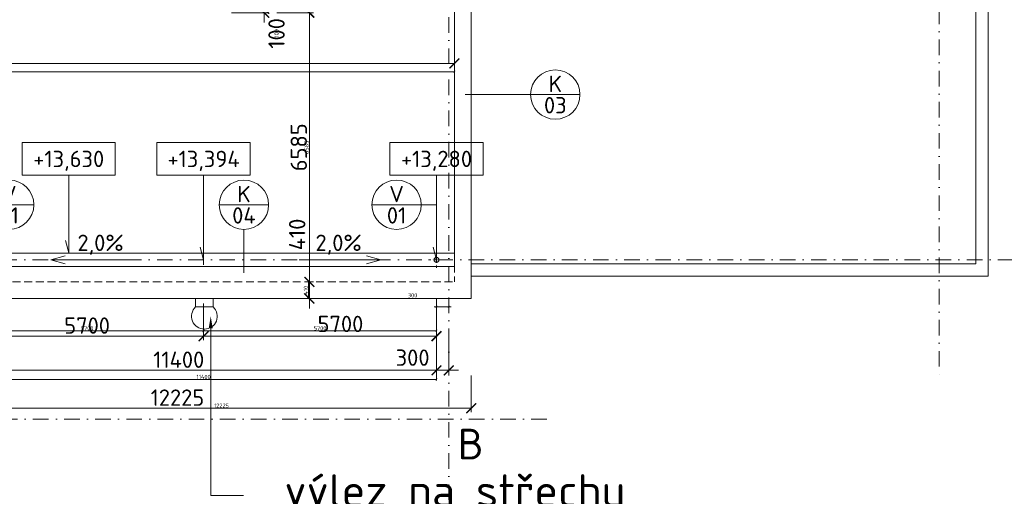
# Model space of a CAD drawing. Header units: millimetres. Extents: x -1695604 to 5289369, y -1488057 to 2187451.
# Tile 185 of 256: x 140050 to 164145, y 171512 to 183175. Entities that reach past the tile are written whole.
import ezdxf
from ezdxf import colors
from ezdxf.entities.mleader import LeaderData, LeaderLine
from ezdxf.enums import TextEntityAlignment as Align
from ezdxf.math import Vec2, Vec3

# ---------------------------------------------------------------- set-up
doc = ezdxf.new("R2010")
doc.units = ezdxf.units.MM
for name, pattern in [('CENTERX2', [101.6, 63.5, -12.7, 12.7, -12.7]), ('DASHDOT', [25.4, 12.7, -6.35, 0, -6.35]), ('LINETYPE_0', [0]), ('ČÁRKOVANÁ', [19.05, 12.7, -6.35])]:
    doc.linetypes.add(name, pattern=pattern)
doc.layers.get('Defpoints').update_dxf_attribs({"color": 8})
for name, color, linetype, lineweight in [('A99_N_kce-pohl', 1, 'Continuous', 9), ('A99_N_koty-200', 5, 'Continuous', 5), ('A99_N_koty-200 @ 200', 5, 'Continuous', 5), ('A99_N_koty-200 @ 50 (2)', 5, 'Continuous', 5), ('A99_N_koty-vysk', 160, 'Continuous', 5), ('A99_N_txt-popis-200', 240, 'Continuous', 5), ('A99_N_txt-popis-50 @ 200', 240, 'Continuous', 9), ('A99_N_znaceni 200', 5, 'Continuous', 5), ('A99_S_kce-pohl', 7, 'Continuous', 5), ('A99_S_kce-rez-sil', 7, 'Continuous', 15), ('A99_S_kce-rez-ten', 7, 'Continuous', 9), ('A99_S_osy', 1, 'CENTERX2', 5)]:
    doc.layers.add(name, color=color, linetype=linetype, lineweight=lineweight)
doc.styles.add('A99_kota', font='isocpeur.ttf', dxfattribs={"height": 2})
doc.styles.add('A99_popis', font='isocpeur.ttf')
doc.styles.add('ad_popis 100', font='isocpeur.ttf', dxfattribs={"height": 200})
doc.dimstyles.new('A99_kota_200 new', dxfattribs={"dimscale": 200, "dimtxt": 2, "dimasz": 1.2, "dimexe": 0.5, "dimexo": 1.5, "dimgap": 0.3, "dimtad": 1, "dimdec": 0, "dimzin": 3, "dimdsep": 46, "dimtxsty": 'A99_kota', "dimblk": 'ARCHTICK', "dimcen": 2.5, "dimazin": 2, "dimtfac": 0.75, "dimtdec": 0, "dimtmove": 2, "dimatfit": 0, "dimfxl": 0, "dimtolj": 1, "dimtzin": 0, "dimlwd": 5, "dimlwe": 5, "dimarcsym": 0})

# ---------------------------------------------------------------- blocks, each defined once
blk = doc.blocks.new('_ArchTick')
at = {"color": 0, "linetype": 'ByBlock', "const_width": 0.15}
blk.add_lwpolyline([(-0.5, -0.5), (0.5, 0.5)], dxfattribs=at)
blk = doc.blocks.new('*D4475')
at = {"layer": 'A99_N_koty-200', "color": 0, "linetype": 'Continuous', "lineweight": 5, "transparency": 16777216}
for p, q in [((146035, 183445), (146035, 183685)), ((145235, 183445), (146135, 183445)), ((146035, 183445), (146035, 183345)), ((145235, 183345), (146135, 183345)), ((146035, 183345), (146035, 183105))]:
    blk.add_line(p, q, dxfattribs=at)
at = {"layer": 'Defpoints', "color": 0, "linetype": 'Continuous', "lineweight": 18, "transparency": 16777216}
for p in [(144620, 183445), (144620, 183345), (146035, 183345)]:
    blk.add_point(p, dxfattribs=at)
at = {"layer": 'A99_N_koty-200', "color": 0, "linetype": 'Continuous', "lineweight": 5, "transparency": 16777216, "xscale": 240, "yscale": 240, "zscale": 240}
for p, rotation in [((146035, 183445), 270), ((146035, 183345), 90)]:
    blk.add_blockref('_ArchTick', p, dxfattribs=dict(at, rotation=rotation))
at = {"layer": 'A99_N_koty-200', "color": 0, "linetype": 'Continuous', "transparency": 16777216, "insert": (146335, 182840), "char_height": 400, "attachment_point": 5, "rotation": 90, "style": 'A99_kota'}
blk.add_mtext('\\A1;100', dxfattribs=at)
blk = doc.blocks.new('*D4476')
at = {"layer": 'A99_N_koty-200', "color": 0, "linetype": 'Continuous', "lineweight": 5, "transparency": 16777216}
for p, q in [((145835, 183445), (146060, 183445)), ((146035, 183445), (146035, 183505)), ((146035, 183445), (146035, 183345)), ((145835, 183345), (146060, 183345)), ((146035, 183345), (146035, 183285))]:
    blk.add_line(p, q, dxfattribs=at)
at = {"layer": 'Defpoints', "color": 0, "linetype": 'Continuous', "lineweight": 18, "transparency": 16777216}
for p in [(144620, 183445), (144620, 183345), (146035, 183345)]:
    blk.add_point(p, dxfattribs=at)
at = {"layer": 'A99_N_koty-200', "color": 0, "linetype": 'Continuous', "lineweight": 5, "transparency": 16777216, "xscale": 60, "yscale": 60, "zscale": 60}
for p, rotation in [((146035, 183445), 270), ((146035, 183345), 90)]:
    blk.add_blockref('_ArchTick', p, dxfattribs=dict(at, rotation=rotation))
at = {"layer": 'A99_N_koty-200', "color": 0, "linetype": 'Continuous', "transparency": 16777216, "insert": (146335, 182840), "char_height": 100, "attachment_point": 5, "rotation": 90, "style": 'A99_kota'}
blk.add_mtext('\\A1;100', dxfattribs=at)
blk = doc.blocks.new('*D4487')
at = {"layer": 'A99_N_koty-200', "color": 0, "linetype": 'Continuous', "lineweight": 5, "transparency": 16777216}
for p, q in [((146340, 183345), (147240, 183345)), ((147140, 183345), (147140, 176760)), ((147140, 176760), (147240, 176760))]:
    blk.add_line(p, q, dxfattribs=at)
at = {"layer": 'Defpoints', "color": 0, "linetype": 'Continuous', "lineweight": 18, "transparency": 16777216}
for p in [(144620, 183345), (147140, 176760), (147140, 176760)]:
    blk.add_point(p, dxfattribs=at)
at = {"layer": 'A99_N_koty-200', "color": 0, "linetype": 'Continuous', "lineweight": 5, "transparency": 16777216, "xscale": 240, "yscale": 240, "zscale": 240}
for p, rotation in [((147140, 183345), 90), ((147140, 176760), 270)]:
    blk.add_blockref('_ArchTick', p, dxfattribs=dict(at, rotation=rotation))
at = {"layer": 'A99_N_koty-200', "color": 0, "linetype": 'Continuous', "transparency": 16777216, "insert": (146880, 180052.5), "char_height": 400, "attachment_point": 5, "rotation": 90, "style": 'A99_kota'}
blk.add_mtext('\\A1;6585', dxfattribs=at)
blk = doc.blocks.new('*D4488')
at = {"layer": 'A99_N_koty-200', "color": 0, "linetype": 'Continuous', "lineweight": 5, "transparency": 16777216}
for p, q in [((146940, 183345), (147165, 183345)), ((147140, 183345), (147140, 176760)), ((147140, 176760), (147165, 176760))]:
    blk.add_line(p, q, dxfattribs=at)
at = {"layer": 'Defpoints', "color": 0, "linetype": 'Continuous', "lineweight": 18, "transparency": 16777216}
for p in [(144620, 183345), (147140, 176760), (147140, 176760)]:
    blk.add_point(p, dxfattribs=at)
at = {"layer": 'A99_N_koty-200', "color": 0, "linetype": 'Continuous', "lineweight": 5, "transparency": 16777216, "xscale": 60, "yscale": 60, "zscale": 60}
for p, rotation in [((147140, 183345), 90), ((147140, 176760), 270)]:
    blk.add_blockref('_ArchTick', p, dxfattribs=dict(at, rotation=rotation))
at = {"layer": 'A99_N_koty-200', "color": 0, "linetype": 'Continuous', "transparency": 16777216, "insert": (147075, 180052.5), "char_height": 100, "attachment_point": 5, "rotation": 90, "style": 'A99_kota'}
blk.add_mtext('\\A1;6585', dxfattribs=at)
blk = doc.blocks.new('*D4490')
at = {"layer": 'A99_N_koty-200', "color": 0, "linetype": 'Continuous', "lineweight": 5, "transparency": 16777216}
for p, q in [((147140, 176760), (147140, 177000)), ((147140, 176760), (147240, 176760)), ((147140, 176350), (147140, 176760)), ((147140, 176350), (147240, 176350)), ((147140, 176350), (147140, 176110))]:
    blk.add_line(p, q, dxfattribs=at)
at = {"layer": 'Defpoints', "color": 0, "linetype": 'Continuous', "lineweight": 18, "transparency": 16777216}
for p in [(147140, 176760), (147140, 176760), (147116, 176350)]:
    blk.add_point(p, dxfattribs=at)
at = {"layer": 'A99_N_koty-200', "color": 0, "linetype": 'Continuous', "lineweight": 5, "transparency": 16777216, "xscale": 240, "yscale": 240, "zscale": 240}
for p, rotation in [((147140, 176760), 270), ((147140, 176350), 90)]:
    blk.add_blockref('_ArchTick', p, dxfattribs=dict(at, rotation=rotation))
at = {"layer": 'A99_N_koty-200', "color": 0, "linetype": 'Continuous', "transparency": 16777216, "insert": (146840, 177920), "char_height": 400, "attachment_point": 5, "rotation": 90, "style": 'A99_kota'}
blk.add_mtext('\\A1;410', dxfattribs=at)
blk = doc.blocks.new('*D4491')
at = {"layer": 'A99_N_koty-200', "color": 0, "linetype": 'Continuous', "lineweight": 5, "transparency": 16777216}
for p, q in [((147116, 176760), (147091, 176760)), ((147116, 176350), (147116, 176760)), ((147116, 176350), (147141, 176350))]:
    blk.add_line(p, q, dxfattribs=at)
at = {"layer": 'Defpoints', "color": 0, "linetype": 'Continuous', "lineweight": 18, "transparency": 16777216}
for p in [(147116, 176760), (147140, 176760), (147116, 176350)]:
    blk.add_point(p, dxfattribs=at)
at = {"layer": 'A99_N_koty-200', "color": 0, "linetype": 'Continuous', "lineweight": 5, "transparency": 16777216, "xscale": 60, "yscale": 60, "zscale": 60}
for p, rotation in [((147116, 176760), 90), ((147116, 176350), 270)]:
    blk.add_blockref('_ArchTick', p, dxfattribs=dict(at, rotation=rotation))
at = {"layer": 'A99_N_koty-200', "color": 0, "linetype": 'Continuous', "transparency": 16777216, "insert": (147051, 176555), "char_height": 100, "attachment_point": 5, "rotation": 90, "style": 'A99_kota'}
blk.add_mtext('\\A1;410', dxfattribs=at)
blk = doc.blocks.new('*D4493')
at = {"layer": 'A99_N_koty-200', "color": 0, "linetype": 'Continuous', "lineweight": 5, "transparency": 16777216}
for p, q in [((5860, 182105), (5860, 182205)), ((150690, 182105), (150690, 182205)), ((5860, 182105), (150690, 182105))]:
    blk.add_line(p, q, dxfattribs=at)
at = {"layer": 'Defpoints', "color": 0, "linetype": 'Continuous', "lineweight": 18, "transparency": 16777216}
for p in [(150690, 182105), (150690, 182095), (5860, 181900)]:
    blk.add_point(p, dxfattribs=at)
at = {"layer": 'A99_N_koty-200', "color": 0, "linetype": 'Continuous', "lineweight": 5, "transparency": 16777216, "xscale": 240, "yscale": 240, "zscale": 240, "rotation": 180}
blk.add_blockref('_ArchTick', (5860, 182105), dxfattribs=at)
at = {"layer": 'A99_N_koty-200', "color": 0, "linetype": 'Continuous', "lineweight": 5, "transparency": 16777216, "xscale": 240, "yscale": 240, "zscale": 240}
blk.add_blockref('_ArchTick', (150690, 182105), dxfattribs=at)
at = {"layer": 'A99_N_koty-200', "color": 0, "linetype": 'Continuous', "transparency": 16777216, "insert": (76950, 182405), "char_height": 400, "attachment_point": 5, "style": 'A99_kota'}
blk.add_mtext('\\A1;144830', dxfattribs=at)
blk = doc.blocks.new('*D4494')
at = {"layer": 'A99_N_koty-200', "color": 0, "linetype": 'Continuous', "lineweight": 5, "transparency": 16777216}
for p, q in [((5860, 181900), (5860, 181925)), ((150690, 182020), (150690, 181875)), ((5860, 181900), (150690, 181900))]:
    blk.add_line(p, q, dxfattribs=at)
at = {"layer": 'Defpoints', "color": 0, "linetype": 'Continuous', "lineweight": 18, "transparency": 16777216}
for p in [(150690, 182095), (5860, 181900), (150690, 181900)]:
    blk.add_point(p, dxfattribs=at)
at = {"layer": 'A99_N_koty-200', "color": 0, "linetype": 'Continuous', "lineweight": 5, "transparency": 16777216, "xscale": 60, "yscale": 60, "zscale": 60, "rotation": 180}
blk.add_blockref('_ArchTick', (5860, 181900), dxfattribs=at)
at = {"layer": 'A99_N_koty-200', "color": 0, "linetype": 'Continuous', "lineweight": 5, "transparency": 16777216, "xscale": 60, "yscale": 60, "zscale": 60}
blk.add_blockref('_ArchTick', (150690, 181900), dxfattribs=at)
at = {"layer": 'A99_N_koty-200', "color": 0, "linetype": 'Continuous', "transparency": 16777216, "insert": (78275, 181965), "char_height": 100, "attachment_point": 5, "style": 'A99_kota'}
blk.add_mtext('\\A1;144830', dxfattribs=at)
blk = doc.blocks.new('*D5355')
at = {"layer": 'A99_N_koty-200', "color": 0, "linetype": 'Continuous', "lineweight": 5, "transparency": 16777216}
for p, q in [((150250, 175395), (150250, 174495)), ((150550, 175395), (150550, 174495)), ((150250, 174595), (150010, 174595)), ((150550, 174595), (150250, 174595)), ((150550, 174595), (150790, 174595))]:
    blk.add_line(p, q, dxfattribs=at)
at = {"layer": 'Defpoints', "color": 0, "linetype": 'Continuous', "lineweight": 18, "transparency": 16777216}
for p in [(150250, 177300), (150550, 176835), (150250, 174595)]:
    blk.add_point(p, dxfattribs=at)
at = {"layer": 'A99_N_koty-200', "color": 0, "linetype": 'Continuous', "lineweight": 5, "transparency": 16777216, "xscale": 240, "yscale": 240, "zscale": 240}
blk.add_blockref('_ArchTick', (150250, 174595), dxfattribs=at)
at = {"layer": 'A99_N_koty-200', "color": 0, "linetype": 'Continuous', "lineweight": 5, "transparency": 16777216, "xscale": 240, "yscale": 240, "zscale": 240, "rotation": 180}
blk.add_blockref('_ArchTick', (150550, 174595), dxfattribs=at)
at = {"layer": 'A99_N_koty-200', "color": 0, "linetype": 'Continuous', "transparency": 16777216, "insert": (149665, 174905), "char_height": 400, "attachment_point": 5, "style": 'A99_kota'}
blk.add_mtext('\\A1;300', dxfattribs=at)
blk = doc.blocks.new('*D5356')
at = {"layer": 'A99_N_koty-200', "color": 0, "linetype": 'Continuous', "lineweight": 5, "transparency": 16777216}
for p, q in [((150250, 176147.5), (150190, 176147.5)), ((150250, 176347.5), (150250, 176122.5)), ((150550, 176147.5), (150250, 176147.5)), ((150550, 176347.5), (150550, 176122.5)), ((150550, 176147.5), (150610, 176147.5))]:
    blk.add_line(p, q, dxfattribs=at)
at = {"layer": 'Defpoints', "color": 0, "linetype": 'Continuous', "lineweight": 18, "transparency": 16777216}
for p in [(150250, 177300), (150550, 176835), (150250, 176147.5)]:
    blk.add_point(p, dxfattribs=at)
at = {"layer": 'A99_N_koty-200', "color": 0, "linetype": 'Continuous', "lineweight": 5, "transparency": 16777216, "xscale": 60, "yscale": 60, "zscale": 60}
blk.add_blockref('_ArchTick', (150250, 176147.5), dxfattribs=at)
at = {"layer": 'A99_N_koty-200', "color": 0, "linetype": 'Continuous', "lineweight": 5, "transparency": 16777216, "xscale": 60, "yscale": 60, "zscale": 60, "rotation": 180}
blk.add_blockref('_ArchTick', (150550, 176147.5), dxfattribs=at)
at = {"layer": 'A99_N_koty-200', "color": 0, "linetype": 'Continuous', "transparency": 16777216, "insert": (149665, 176430), "char_height": 100, "attachment_point": 5, "style": 'A99_kota'}
blk.add_mtext('\\A1;300', dxfattribs=at)
blk = doc.blocks.new('*U66')
at = {"color": 0, "linetype": 'ByBlock'}
for p, q in [((5.7, -4), (5.7, -14.35)), ((5.7, -14.35), (5.29, -12.8))]:
    blk.add_line(p, q, dxfattribs=at)
blk.add_lwpolyline([(0, -4), (11.4, -4), (11.4, 0), (0, 0)], close=True, dxfattribs=at)
at = {"color": 0, "linetype": 'ByBlock', "style": 'A99_kota'}
for tag, p in [('VYSKA', (5.7, -2.24)), ('VYSKA_POPIS1', (5.7, -6.04)), ('VYSKA_POPIS2', (5.9, -9.54)), ('VYSKA_POPIS3', (5.9, -13.04))]:
    blk.add_attdef(tag, text='', height=2, dxfattribs=at).set_placement(p, align=Align.MIDDLE)
blk = doc.blocks.new('*D5430')
at = {"layer": 'A99_N_koty-200', "color": 0, "linetype": 'Continuous', "lineweight": 5, "transparency": 16777216}
for p, q in [((138850, 175395), (138850, 174495)), ((150250, 175395), (150250, 174495)), ((138850, 174595), (150250, 174595))]:
    blk.add_line(p, q, dxfattribs=at)
at = {"layer": 'Defpoints', "color": 0, "linetype": 'Continuous', "lineweight": 18, "transparency": 16777216}
for p in [(138850, 176800), (150250, 176800), (150250, 174595)]:
    blk.add_point(p, dxfattribs=at)
at = {"layer": 'A99_N_koty-200', "color": 0, "linetype": 'Continuous', "lineweight": 5, "transparency": 16777216, "xscale": 240, "yscale": 240, "zscale": 240, "rotation": 180}
blk.add_blockref('_ArchTick', (138850, 174595), dxfattribs=at)
at = {"layer": 'A99_N_koty-200', "color": 0, "linetype": 'Continuous', "lineweight": 5, "transparency": 16777216, "xscale": 240, "yscale": 240, "zscale": 240}
blk.add_blockref('_ArchTick', (150250, 174595), dxfattribs=at)
at = {"layer": 'A99_N_koty-200', "color": 0, "linetype": 'Continuous', "transparency": 16777216, "insert": (143942.5, 174855), "char_height": 400, "attachment_point": 5, "style": 'A99_kota'}
blk.add_mtext('\\A1;11400', dxfattribs=at)
blk = doc.blocks.new('*D5431')
at = {"layer": 'A99_N_koty-200', "color": 0, "linetype": 'Continuous', "lineweight": 5, "transparency": 16777216}
for p, q in [((138850, 174570), (138850, 174345)), ((150250, 174570), (150250, 174345)), ((138850, 174370), (150250, 174370))]:
    blk.add_line(p, q, dxfattribs=at)
at = {"layer": 'Defpoints', "color": 0, "linetype": 'Continuous', "lineweight": 18, "transparency": 16777216}
for p in [(138850, 176800), (150250, 176800), (150250, 174370)]:
    blk.add_point(p, dxfattribs=at)
at = {"layer": 'A99_N_koty-200', "color": 0, "linetype": 'Continuous', "lineweight": 5, "transparency": 16777216, "xscale": 60, "yscale": 60, "zscale": 60, "rotation": 180}
blk.add_blockref('_ArchTick', (138850, 174370), dxfattribs=at)
at = {"layer": 'A99_N_koty-200', "color": 0, "linetype": 'Continuous', "lineweight": 5, "transparency": 16777216, "xscale": 60, "yscale": 60, "zscale": 60}
blk.add_blockref('_ArchTick', (150250, 174370), dxfattribs=at)
at = {"layer": 'A99_N_koty-200', "color": 0, "linetype": 'Continuous', "transparency": 16777216, "insert": (144550, 174435), "char_height": 100, "attachment_point": 5, "style": 'A99_kota'}
blk.add_mtext('\\A1;11400', dxfattribs=at)
blk = doc.blocks.new('*D5433')
at = {"layer": 'A99_N_koty-200', "color": 0, "linetype": 'Continuous', "lineweight": 5, "transparency": 16777216}
for p, q in [((144550, 176230), (144550, 175330)), ((150250, 176230), (150250, 175330)), ((150250, 175430), (144550, 175430))]:
    blk.add_line(p, q, dxfattribs=at)
at = {"layer": 'Defpoints', "color": 0, "linetype": 'Continuous', "lineweight": 18, "transparency": 16777216}
for p in [(150250, 176930), (144550, 176810), (144550, 175430)]:
    blk.add_point(p, dxfattribs=at)
at = {"layer": 'A99_N_koty-200', "color": 0, "linetype": 'Continuous', "lineweight": 5, "transparency": 16777216, "xscale": 240, "yscale": 240, "zscale": 240, "rotation": 180}
blk.add_blockref('_ArchTick', (144550, 175430), dxfattribs=at)
at = {"layer": 'A99_N_koty-200', "color": 0, "linetype": 'Continuous', "lineweight": 5, "transparency": 16777216, "xscale": 240, "yscale": 240, "zscale": 240}
blk.add_blockref('_ArchTick', (150250, 175430), dxfattribs=at)
at = {"layer": 'A99_N_koty-200', "color": 0, "linetype": 'Continuous', "transparency": 16777216, "insert": (147900, 175730), "char_height": 400, "attachment_point": 5, "style": 'A99_kota'}
blk.add_mtext('\\A1;5700', dxfattribs=at)
blk = doc.blocks.new('*D5434')
at = {"layer": 'A99_N_koty-200', "color": 0, "linetype": 'Continuous', "lineweight": 5, "transparency": 16777216}
for p, q in [((144550, 175760), (144550, 175535)), ((150250, 175760), (150250, 175535)), ((150250, 175560), (144550, 175560))]:
    blk.add_line(p, q, dxfattribs=at)
at = {"layer": 'Defpoints', "color": 0, "linetype": 'Continuous', "lineweight": 18, "transparency": 16777216}
for p in [(150250, 176930), (144550, 176810), (144550, 175560)]:
    blk.add_point(p, dxfattribs=at)
at = {"layer": 'A99_N_koty-200', "color": 0, "linetype": 'Continuous', "lineweight": 5, "transparency": 16777216, "xscale": 60, "yscale": 60, "zscale": 60, "rotation": 180}
blk.add_blockref('_ArchTick', (144550, 175560), dxfattribs=at)
at = {"layer": 'A99_N_koty-200', "color": 0, "linetype": 'Continuous', "lineweight": 5, "transparency": 16777216, "xscale": 60, "yscale": 60, "zscale": 60}
blk.add_blockref('_ArchTick', (150250, 175560), dxfattribs=at)
at = {"layer": 'A99_N_koty-200', "color": 0, "linetype": 'Continuous', "transparency": 16777216, "insert": (147400, 175625), "char_height": 100, "attachment_point": 5, "style": 'A99_kota'}
blk.add_mtext('\\A1;5700', dxfattribs=at)
blk = doc.blocks.new('*D5436')
at = {"layer": 'A99_N_koty-200', "color": 0, "linetype": 'Continuous', "lineweight": 5, "transparency": 16777216}
for p, q in [((144550, 176230), (144550, 175330)), ((138850, 176055), (138850, 175330)), ((138850, 175430), (144550, 175430))]:
    blk.add_line(p, q, dxfattribs=at)
at = {"layer": 'Defpoints', "color": 0, "linetype": 'Continuous', "lineweight": 18, "transparency": 16777216}
for p in [(144550, 176810), (138850, 176355), (144550, 175430)]:
    blk.add_point(p, dxfattribs=at)
at = {"layer": 'A99_N_koty-200', "color": 0, "linetype": 'Continuous', "lineweight": 5, "transparency": 16777216, "xscale": 240, "yscale": 240, "zscale": 240, "rotation": 180}
blk.add_blockref('_ArchTick', (138850, 175430), dxfattribs=at)
at = {"layer": 'A99_N_koty-200', "color": 0, "linetype": 'Continuous', "lineweight": 5, "transparency": 16777216, "xscale": 240, "yscale": 240, "zscale": 240}
blk.add_blockref('_ArchTick', (144550, 175430), dxfattribs=at)
at = {"layer": 'A99_N_koty-200', "color": 0, "linetype": 'Continuous', "transparency": 16777216, "insert": (141700, 175690), "char_height": 400, "attachment_point": 5, "style": 'A99_kota'}
blk.add_mtext('\\A1;5700', dxfattribs=at)
blk = doc.blocks.new('*D5437')
at = {"layer": 'A99_N_koty-200', "color": 0, "linetype": 'Continuous', "lineweight": 5, "transparency": 16777216}
for p, q in [((138850, 175760), (138850, 175535)), ((144550, 175760), (144550, 175535)), ((138850, 175560), (144550, 175560))]:
    blk.add_line(p, q, dxfattribs=at)
at = {"layer": 'Defpoints', "color": 0, "linetype": 'Continuous', "lineweight": 18, "transparency": 16777216}
for p in [(144550, 176810), (138850, 176355), (144550, 175560)]:
    blk.add_point(p, dxfattribs=at)
at = {"layer": 'A99_N_koty-200', "color": 0, "linetype": 'Continuous', "lineweight": 5, "transparency": 16777216, "xscale": 60, "yscale": 60, "zscale": 60, "rotation": 180}
blk.add_blockref('_ArchTick', (138850, 175560), dxfattribs=at)
at = {"layer": 'A99_N_koty-200', "color": 0, "linetype": 'Continuous', "lineweight": 5, "transparency": 16777216, "xscale": 60, "yscale": 60, "zscale": 60}
blk.add_blockref('_ArchTick', (144550, 175560), dxfattribs=at)
at = {"layer": 'A99_N_koty-200', "color": 0, "linetype": 'Continuous', "transparency": 16777216, "insert": (141700, 175625), "char_height": 100, "attachment_point": 5, "style": 'A99_kota'}
blk.add_mtext('\\A1;5700', dxfattribs=at)
blk = doc.blocks.new('*U20')
at = {"color": 0, "linetype": 'ByBlock'}
blk.add_line((-3.02, 0), (3.02, 0), dxfattribs=at)
blk.add_circle((0, 0), 3.02, dxfattribs=at)
at = {"color": 0, "linetype": 'ByBlock', "style": 'A99_popis'}
for tag, p in [('KATEGORIE', (0, 1.31)), ('PRVEK', (0, -1.3))]:
    blk.add_attdef(tag, text='', height=2, dxfattribs=at).set_placement(p, align=Align.MIDDLE_CENTER)
blk = doc.blocks.new('*D5712')
at = {"layer": 'A99_N_koty-200', "color": 0, "linetype": 'Continuous', "lineweight": 5, "transparency": 16777216}
for p, q in [((151100, 174467.5), (151100, 173567.5)), ((138875, 173667.5), (138875, 173567.5)), ((138875, 173667.5), (151100, 173667.5))]:
    blk.add_line(p, q, dxfattribs=at)
at = {"layer": 'Defpoints', "color": 0, "linetype": 'Continuous', "lineweight": 18, "transparency": 16777216}
for p in [(151100, 176350), (138875, 173747.5), (151100, 173667.5)]:
    blk.add_point(p, dxfattribs=at)
at = {"layer": 'A99_N_koty-200', "color": 0, "linetype": 'Continuous', "lineweight": 5, "transparency": 16777216, "xscale": 240, "yscale": 240, "zscale": 240, "rotation": 180}
blk.add_blockref('_ArchTick', (138875, 173667.5), dxfattribs=at)
at = {"layer": 'A99_N_koty-200', "color": 0, "linetype": 'Continuous', "lineweight": 5, "transparency": 16777216, "xscale": 240, "yscale": 240, "zscale": 240}
blk.add_blockref('_ArchTick', (151100, 173667.5), dxfattribs=at)
at = {"layer": 'A99_N_koty-200', "color": 0, "linetype": 'Continuous', "transparency": 16777216, "insert": (143910, 173927.5), "char_height": 400, "attachment_point": 5, "style": 'A99_kota'}
blk.add_mtext('\\A1;12225', dxfattribs=at)
blk = doc.blocks.new('*D5713')
at = {"layer": 'A99_N_koty-200', "color": 0, "linetype": 'Continuous', "lineweight": 5, "transparency": 16777216}
for p, q in [((151100, 173867.5), (151100, 173642.5)), ((138875, 173672.5), (138875, 173642.5)), ((138875, 173667.5), (151100, 173667.5))]:
    blk.add_line(p, q, dxfattribs=at)
at = {"layer": 'Defpoints', "color": 0, "linetype": 'Continuous', "lineweight": 18, "transparency": 16777216}
for p in [(151100, 176350), (138875, 173747.5), (151100, 173667.5)]:
    blk.add_point(p, dxfattribs=at)
at = {"layer": 'A99_N_koty-200', "color": 0, "linetype": 'Continuous', "lineweight": 5, "transparency": 16777216, "xscale": 60, "yscale": 60, "zscale": 60, "rotation": 180}
blk.add_blockref('_ArchTick', (138875, 173667.5), dxfattribs=at)
at = {"layer": 'A99_N_koty-200', "color": 0, "linetype": 'Continuous', "lineweight": 5, "transparency": 16777216, "xscale": 60, "yscale": 60, "zscale": 60}
blk.add_blockref('_ArchTick', (151100, 173667.5), dxfattribs=at)
at = {"layer": 'A99_N_koty-200', "color": 0, "linetype": 'Continuous', "transparency": 16777216, "insert": (144987.5, 173732.5), "char_height": 100, "attachment_point": 5, "style": 'A99_kota'}
blk.add_mtext('\\A1;12225', dxfattribs=at)
blk = doc.blocks.new('*U461')
at = {"color": 0, "linetype": 'ByBlock'}
for p, q in [((5.7, -4), (5.7, -13.52)), ((5.7, -13.52), (5.29, -11.98))]:
    blk.add_line(p, q, dxfattribs=at)
blk.add_lwpolyline([(0, -4), (11.4, -4), (11.4, 0), (0, 0)], close=True, dxfattribs=at)
at = {"color": 0, "linetype": 'ByBlock', "style": 'A99_kota'}
for tag, p in [('VYSKA', (5.7, -2.24)), ('VYSKA_POPIS1', (5.7, -6.04)), ('VYSKA_POPIS2', (5.9, -9.54)), ('VYSKA_POPIS3', (5.9, -13.04))]:
    blk.add_attdef(tag, text='', height=2, dxfattribs=at).set_placement(p, align=Align.MIDDLE)
blk = doc.blocks.new('*U5947')
at = {"layer": 'A99_N_koty-200 @ 200', "linetype": 'Continuous'}
dim = blk.add_linear_dim(base=(146035, 183345), p1=(144620, 183445), p2=(144620, 183345), angle=90, dimstyle='A99_kota_200 new', override={"dimscale": 200, "dimtix": 1, "dimtofl": 1, "dimtmove": 2, "dimatfit": 0}, dxfattribs=at)
dim.commit()
dim.dimension.update_dxf_attribs({"geometry": '*D4475', "text_midpoint": (146335, 182840), "dimtype": 128})
at = {"layer": 'A99_N_koty-200 @ 50 (2)', "linetype": 'Continuous'}
dim = blk.add_linear_dim(base=(146035, 183345), p1=(144620, 183445), p2=(144620, 183345), angle=90, dimstyle='A99_kota_200 new', override={"dimscale": 50, "dimtix": 1, "dimtofl": 1, "dimtmove": 2, "dimatfit": 0}, dxfattribs=at)
dim.commit()
dim.dimension.update_dxf_attribs({"geometry": '*D4476', "text_midpoint": (146335, 182840), "dimtype": 128})
blk = doc.blocks.new('*U5951')
at = {"layer": 'A99_N_koty-200 @ 200', "linetype": 'Continuous'}
dim = blk.add_linear_dim(base=(147140, 176760), p1=(144620, 183345), p2=(147140, 176760), angle=90, dimstyle='A99_kota_200 new', override={"dimscale": 200, "dimtix": 1, "dimtofl": 1, "dimtmove": 2, "dimatfit": 0}, dxfattribs=at)
dim.commit()
dim.dimension.update_dxf_attribs({"geometry": '*D4487', "text_midpoint": (146880, 180052.5)})
at = {"layer": 'A99_N_koty-200 @ 50 (2)', "linetype": 'Continuous'}
dim = blk.add_linear_dim(base=(147140, 176760), p1=(144620, 183345), p2=(147140, 176760), angle=90, dimstyle='A99_kota_200 new', override={"dimscale": 50, "dimtix": 1, "dimtofl": 1, "dimtmove": 2, "dimatfit": 0}, dxfattribs=at)
dim.commit()
dim.dimension.update_dxf_attribs({"geometry": '*D4488', "text_midpoint": (147075, 180052.5)})
blk = doc.blocks.new('*U5952')
at = {"layer": 'A99_N_koty-200 @ 200', "linetype": 'Continuous'}
dim = blk.add_linear_dim(base=(147140, 176760), p1=(147115.7, 176350), p2=(147140, 176760), angle=90, dimstyle='A99_kota_200 new', override={"dimscale": 200, "dimtix": 1, "dimtofl": 1, "dimtmove": 2, "dimatfit": 0}, dxfattribs=at)
dim.commit()
dim.dimension.update_dxf_attribs({"geometry": '*D4490', "text_midpoint": (146840, 177920), "dimtype": 128})
at = {"layer": 'A99_N_koty-200 @ 50 (2)', "linetype": 'Continuous'}
dim = blk.add_linear_dim(base=(147115.7, 176760), p1=(147115.7, 176350), p2=(147140, 176760), angle=90, dimstyle='A99_kota_200 new', override={"dimscale": 50, "dimtix": 1, "dimtofl": 1, "dimtmove": 2, "dimatfit": 0}, dxfattribs=at)
dim.commit()
dim.dimension.update_dxf_attribs({"geometry": '*D4491', "text_midpoint": (147050.7, 176555)})
blk = doc.blocks.new('*U5953')
at = {"layer": 'A99_N_koty-200 @ 200', "linetype": 'Continuous'}
dim = blk.add_linear_dim(base=(150690, 182105), p1=(5860, 181900), p2=(150690, 182095), dimstyle='A99_kota_200 new', override={"dimscale": 200, "dimtix": 1, "dimtofl": 1, "dimtmove": 2, "dimatfit": 0}, dxfattribs=at)
dim.commit()
dim.dimension.update_dxf_attribs({"geometry": '*D4493', "text_midpoint": (76950, 182405), "dimtype": 128})
at = {"layer": 'A99_N_koty-200 @ 50 (2)', "linetype": 'Continuous'}
dim = blk.add_linear_dim(base=(150690, 181900), p1=(5860, 181900), p2=(150690, 182095), dimstyle='A99_kota_200 new', override={"dimscale": 50, "dimtix": 1, "dimtofl": 1, "dimtmove": 2, "dimatfit": 0}, dxfattribs=at)
dim.commit()
dim.dimension.update_dxf_attribs({"geometry": '*D4494', "text_midpoint": (78275, 181965)})
blk = doc.blocks.new('*U6206')
at = {"layer": 'A99_N_koty-200 @ 200', "linetype": 'Continuous'}
dim = blk.add_linear_dim(base=(150250, 174595), p1=(150550, 176835), p2=(150250, 177300), dimstyle='A99_kota_200 new', override={"dimscale": 200, "dimtix": 1, "dimtofl": 1, "dimtmove": 2, "dimatfit": 0}, dxfattribs=at)
dim.commit()
dim.dimension.update_dxf_attribs({"geometry": '*D5355', "text_midpoint": (149665, 174905), "dimtype": 128})
at = {"layer": 'A99_N_koty-200 @ 50 (2)', "linetype": 'Continuous'}
dim = blk.add_linear_dim(base=(150250, 176147.5), p1=(150550, 176835), p2=(150250, 177300), dimstyle='A99_kota_200 new', override={"dimscale": 50, "dimtix": 1, "dimtofl": 1, "dimtmove": 2, "dimatfit": 0}, dxfattribs=at)
dim.commit()
dim.dimension.update_dxf_attribs({"geometry": '*D5356', "text_midpoint": (149665, 176430), "dimtype": 128})
blk = doc.blocks.new('*U6231')
at = {"layer": 'A99_N_koty-200 @ 200', "linetype": 'Continuous'}
dim = blk.add_linear_dim(base=(150250, 174595), p1=(138850, 176800), p2=(150250, 176800), dimstyle='A99_kota_200 new', override={"dimscale": 200, "dimtix": 1, "dimtofl": 1, "dimtmove": 2, "dimatfit": 0}, dxfattribs=at)
dim.commit()
dim.dimension.update_dxf_attribs({"geometry": '*D5430', "text_midpoint": (143942.5, 174855), "dimtype": 128})
at = {"layer": 'A99_N_koty-200 @ 50 (2)', "linetype": 'Continuous'}
dim = blk.add_linear_dim(base=(150250, 174370), p1=(138850, 176800), p2=(150250, 176800), dimstyle='A99_kota_200 new', override={"dimscale": 50, "dimtix": 1, "dimtofl": 1, "dimtmove": 2, "dimatfit": 0}, dxfattribs=at)
dim.commit()
dim.dimension.update_dxf_attribs({"geometry": '*D5431', "text_midpoint": (144550, 174435)})
blk = doc.blocks.new('*U6232')
at = {"layer": 'A99_N_koty-200 @ 200', "linetype": 'Continuous'}
dim = blk.add_linear_dim(base=(144550, 175430), p1=(150250, 176930), p2=(144550, 176810), angle=180, dimstyle='A99_kota_200 new', override={"dimscale": 200, "dimtix": 1, "dimtofl": 1, "dimtmove": 2, "dimatfit": 0}, dxfattribs=at)
dim.commit()
dim.dimension.update_dxf_attribs({"geometry": '*D5433', "text_midpoint": (147900, 175730), "dimtype": 128})
at = {"layer": 'A99_N_koty-200 @ 50 (2)', "linetype": 'Continuous'}
dim = blk.add_linear_dim(base=(144550, 175560), p1=(150250, 176930), p2=(144550, 176810), angle=180, dimstyle='A99_kota_200 new', override={"dimscale": 50, "dimtix": 1, "dimtofl": 1, "dimtmove": 2, "dimatfit": 0}, dxfattribs=at)
dim.commit()
dim.dimension.update_dxf_attribs({"geometry": '*D5434', "text_midpoint": (147400, 175625)})
blk = doc.blocks.new('*U6233')
at = {"layer": 'A99_N_koty-200 @ 200', "linetype": 'Continuous'}
dim = blk.add_linear_dim(base=(144550, 175430), p1=(138850, 176355), p2=(144550, 176810), dimstyle='A99_kota_200 new', override={"dimscale": 200, "dimtix": 1, "dimtofl": 1, "dimtmove": 2, "dimatfit": 0}, dxfattribs=at)
dim.commit()
dim.dimension.update_dxf_attribs({"geometry": '*D5436', "text_midpoint": (141700, 175690)})
at = {"layer": 'A99_N_koty-200 @ 50 (2)', "linetype": 'Continuous'}
dim = blk.add_linear_dim(base=(144550, 175560), p1=(138850, 176355), p2=(144550, 176810), dimstyle='A99_kota_200 new', override={"dimscale": 50, "dimtix": 1, "dimtofl": 1, "dimtmove": 2, "dimatfit": 0}, dxfattribs=at)
dim.commit()
dim.dimension.update_dxf_attribs({"geometry": '*D5437', "text_midpoint": (141700, 175625)})
blk = doc.blocks.new('*U6350')
at = {"layer": 'A99_N_koty-200 @ 200', "linetype": 'Continuous'}
dim = blk.add_linear_dim(base=(151100, 173667.5), p1=(138875, 173747.5), p2=(151100, 176350), dimstyle='A99_kota_200 new', override={"dimscale": 200, "dimtix": 1, "dimtofl": 1, "dimtmove": 2, "dimatfit": 0}, dxfattribs=at)
dim.commit()
dim.dimension.update_dxf_attribs({"geometry": '*D5712', "text_midpoint": (143910, 173927.5), "dimtype": 128})
at = {"layer": 'A99_N_koty-200 @ 50 (2)', "linetype": 'Continuous'}
dim = blk.add_linear_dim(base=(151100, 173667.5), p1=(138875, 173747.5), p2=(151100, 176350), dimstyle='A99_kota_200 new', override={"dimscale": 50, "dimtix": 1, "dimtofl": 1, "dimtmove": 2, "dimatfit": 0}, dxfattribs=at)
dim.commit()
dim.dimension.update_dxf_attribs({"geometry": '*D5713', "text_midpoint": (144987.5, 173732.5)})

msp = doc.modelspace()

# ---------------------------------------------------------------- linework, layer by layer
at = {"color": 7, "linetype": 'LINETYPE_0', "lineweight": 9}
for p, q in [((144352.6, 176350), (144352.6, 176146.7)), ((144352.6, 176146.7), (144787.6, 176146.7)), ((144787.6, 176146.7), (144787.6, 176350))]:
    msp.add_line(p, q, dxfattribs=at)
msp.add_arc((144570.1, 175918.4), 315.4, 133.6031, 46.398, dxfattribs=at)
at = {"layer": 'A99_N_kce-pohl', "linetype": 'ČÁRKOVANÁ', "lineweight": 9, "ltscale": 15}
msp.add_line((5860, 176760), (150690, 176760), dxfattribs=at)
at = {"layer": 'A99_N_kce-pohl', "linetype": 'Continuous', "lineweight": 9, "ltscale": 25}
msp.add_line((138875.5, 176350), (151100, 176350), dxfattribs=at)
at = {"layer": 'A99_N_kce-pohl', "linetype": 'Continuous', "lineweight": 9}
for points in [[(151100, 176350), (151100, 214430)], [(150690, 177180), (150690, 214020)]]:
    msp.add_lwpolyline(points, dxfattribs=at)
at = {"layer": 'A99_N_kce-pohl', "linetype": 'Continuous', "ltscale": 25}
msp.add_lwpolyline([(150690, 177135), (150690, 177465), (6000, 177465), (6000, 177135)], close=True, dxfattribs=at)
msp.add_lwpolyline([(144550, 177180), (144550, 177420)], dxfattribs=at)
at = {"layer": 'A99_N_kce-pohl', "linetype": 'DASHDOT', "lineweight": 5, "ltscale": 5}
for points in [[(150250, 177100), (150250, 177500)], [(150050, 177300), (150450, 177300)]]:
    msp.add_lwpolyline(points, dxfattribs=at)
at = {"layer": 'A99_N_kce-pohl', "linetype": 'ČÁRKOVANÁ', "lineweight": 9, "ltscale": 15}
msp.add_lwpolyline([(150690, 177180), (150690, 176760)], dxfattribs=at)
at = {"layer": 'A99_N_kce-pohl', "linetype": 'Continuous'}
msp.add_circle((150250, 177300), 60, dxfattribs=at)
at = {"layer": 'A99_N_koty-vysk'}
for points in [[(140810, 177300), (141160, 177400)], [(148890, 177300), (148540, 177400)], [(140810, 177300), (142810, 177300)], [(140810, 177300), (141160, 177200)], [(148890, 177300), (146890, 177300)], [(148890, 177300), (148540, 177200)]]:
    msp.add_lwpolyline(points, dxfattribs=at)
at = {"layer": 'A99_N_znaceni 200', "lineweight": 5}
msp.add_lwpolyline([(152553.2, 181342.5), (150948, 181342.5)], dxfattribs=at)
at = {"layer": 'A99_N_znaceni 200'}
for points in [[(150250, 178646.5), (149876.5, 178646.5)], [(145537.7, 178041.4), (145537.7, 176980.3)]]:
    msp.add_lwpolyline(points, dxfattribs=at)
at = {"layer": 'A99_S_kce-pohl', "linetype": 'Continuous', "ltscale": 25}
msp.add_line((151100, 198450), (151100, 177450), dxfattribs=at)
for points in [[(151100, 198450), (163750, 198450), (163750, 176900), (151100, 176900)], [(151100, 198150), (163450, 198150), (163450, 177200), (151100, 177200)]]:
    msp.add_lwpolyline(points, dxfattribs=at)
at = {"layer": 'A99_S_kce-rez-sil'}
msp.add_line((151100, 183150), (151100, 177450), dxfattribs=at)
at = {"layer": 'A99_S_kce-rez-ten'}
msp.add_lwpolyline([(152300, 176900), (155300, 176900)], dxfattribs=at)
at = {"layer": 'A99_S_osy', "linetype": 'DASHDOT', "lineweight": 5, "ltscale": 30}
for points in [[(150550, 250300), (150550, 146890)], [(162550, 234510), (162550, 174390)], [(177325, 177300), (4375, 177300)], [(152950, 173400), (-2660, 173400)]]:
    msp.add_lwpolyline(points, dxfattribs=at)

# ---------------------------------------------------------------- block references
at = {"layer": 'A99_N_koty-200', "color": 3, "linetype": 'Continuous', "lineweight": 18}
for name in ['*U5947', '*U5951', '*U5953', '*U5952', '*U6206', '*U6232', '*U6233', '*U6231', '*U6350']:
    msp.add_blockref(name, (0, 0), dxfattribs=at)
at = {"layer": 'A99_N_koty-vysk', "xscale": 200, "yscale": 200, "zscale": 200}
for name, p, values in [('*U461', (140110, 180170), {'VYSKA': '+13,630'}), ('*U66', (143410, 180170), {'VYSKA': '+13,394'}), ('*U66', (149110, 180170), {'VYSKA': '+13,280'})]:
    msp.add_blockref(name, p, dxfattribs=at).add_auto_attribs(values)
at = {"layer": 'A99_N_znaceni 200', "xscale": 200, "yscale": 200, "zscale": 200}
for p, values in [((153157.2, 181342.5), {'KATEGORIE': 'K', 'PRVEK': '03'}), ((139792.5, 178646.5), {'KATEGORIE': 'V', 'PRVEK': '01'}), ((145537.7, 178645.3), {'KATEGORIE': 'K', 'PRVEK': '04'}), ((149272.5, 178646.5), {'KATEGORIE': 'V', 'PRVEK': '01'})]:
    msp.add_blockref('*U20', p, dxfattribs=at).add_auto_attribs(values)

# ---------------------------------------------------------------- texts
at = {"layer": 'A99_N_koty-vysk', "char_height": 400, "style": 'ad_popis 100'}
for insert, attachment_point in [((141463, 177915), 1), ((148420, 177915), 3)]:
    msp.add_mtext_dynamic_manual_height_columns('2,0%', width=673.852, gutter_width=2000, heights=[0], dxfattribs=dict(at, insert=insert, attachment_point=attachment_point))

# ---------------------------------------------------------------- leaders
at = {"layer": 'A99_N_txt-popis-50 @ 200', "lineweight": 9}
ml = msp.add_multileader_mtext('Standard', dxfattribs=at)
ml.set_content('\\A1;{\\C256;odvodňovací žlab se nemění,\\Pna stavbě se provede kontrola}', color=1, style='A99_popis')
ml.set_leader_properties(color=256, linetype='ByLayer', lineweight=-1)
ml.build(insert=Vec2(0, 0))
ml.multileader.update_dxf_attribs({"dogleg_length": 200, "arrow_head_size": 300, "scale": 200})
ctx = ml.context
ctx.base_point, ctx.scale, ctx.char_height, ctx.arrow_head_size, ctx.landing_gap_size, ctx.plane_origin = Vec3(32602.5, 172915), 200, 400, 300, 1000, Vec3(32050, 165489.2)
notes = []
notes.append((ctx, [(0, (1, 1, 0), (31802.5, 172915), (1, 0), 800, [(0, [(31805, 174410)], 0, [])])]))
ctx.mtext.insert, ctx.mtext.width, ctx.mtext.defined_height, ctx.mtext.flow_direction = Vec3(33602.5, 173175), 7914.793, 1247.5, 5
ml = msp.add_multileader_mtext('Standard', dxfattribs=at)
ml.set_content('\\A1;{\\C256;odvodňovací žlab se nemění,\\Pna stavbě se provede kontrola}', color=1, style='A99_popis')
ml.set_leader_properties(color=256, linetype='ByLayer', lineweight=-1)
ml.build(insert=Vec2(0, 0))
ml.multileader.update_dxf_attribs({"dogleg_length": 200, "arrow_head_size": 300, "scale": 200})
ctx = ml.context
ctx.base_point, ctx.scale, ctx.char_height, ctx.arrow_head_size, ctx.landing_gap_size, ctx.plane_origin = Vec3(81607.5, 172915), 200, 400, 300, 1000, Vec3(81055, 165489.2)
notes.append((ctx, [(0, (1, 1, 0), (80807.5, 172915), (1, 0), 800, [(0, [(80810, 174410)], 0, [])])]))
ctx.mtext.insert, ctx.mtext.width, ctx.mtext.defined_height, ctx.mtext.flow_direction = Vec3(82607.5, 173175), 7914.793, 1247.5, 5
ml = msp.add_multileader_mtext('Standard', dxfattribs=at)
ml.set_content('\\A1;{\\C256;požární pás\\P(panely z minerální vlny)}', color=1, style='A99_popis')
ml.set_leader_properties(color=256, linetype='ByLayer', lineweight=-1)
ml.build(insert=Vec2(0, 0))
ml.multileader.update_dxf_attribs({"dogleg_length": 200, "arrow_head_size": 300, "scale": 200})
ctx = ml.context
ctx.base_point, ctx.scale, ctx.char_height, ctx.arrow_head_size, ctx.landing_gap_size, ctx.plane_origin = Vec3(58580, 172914.2), 200, 400, 300, 1000, Vec3(57880, 164819.2)
notes.append((ctx, [(0, (1, 1, 0), (57780, 172914.2), (1, 0), 800, [(0, [(55709.2, 172914.2)], 0, [])])]))
ctx.mtext.insert, ctx.mtext.width, ctx.mtext.defined_height, ctx.mtext.flow_direction = Vec3(59580, 173174.2), 6001.817, 1247.5, 5
ml = msp.add_multileader_mtext('Standard', dxfattribs=at)
ml.set_content('\\A1;{\\C256;požární pás\\P(panely z minerální vlny)}', color=1, style='A99_popis')
ml.set_leader_properties(color=256, linetype='ByLayer', lineweight=-1)
ml.build(insert=Vec2(0, 0))
ml.multileader.update_dxf_attribs({"dogleg_length": 200, "arrow_head_size": 300, "scale": 200})
ctx = ml.context
ctx.base_point, ctx.scale, ctx.char_height, ctx.arrow_head_size, ctx.landing_gap_size, ctx.plane_origin = Vec3(107780, 172914.2), 200, 400, 300, 1000, Vec3(107080, 164819.2)
notes.append((ctx, [(0, (1, 1, 0), (106980, 172914.2), (1, 0), 800, [(0, [(104909.2, 172914.2)], 0, [])])]))
ctx.mtext.insert, ctx.mtext.width, ctx.mtext.defined_height, ctx.mtext.flow_direction = Vec3(108780, 173174.2), 6001.817, 1247.5, 5
for ctx, leaders in notes:
    for number, flags, end, landing, length, lines in leaders:
        leader = LeaderData()
        leader.index, (leader.has_last_leader_line, leader.has_dogleg_vector, leader.attachment_direction) = number, flags
        leader.last_leader_point, leader.dogleg_vector, leader.dogleg_length = Vec3(end), Vec3(landing), length
        for number, points, colour, breaks in lines:
            line = LeaderLine()
            line.index, line.vertices, line.color, line.breaks = number, Vec3.list(points), colors.encode_raw_color(colour), breaks
            leader.lines.append(line)
        ctx.leaders.append(leader)

# ---------------------------------------------------------------- next in the draw order: texts
at = {"layer": 'A99_N_txt-popis-200', "color": 1, "lineweight": 0, "insert": (150766.5, 173165), "char_height": 750, "attachment_point": 1, "style": 'ad_popis 100', "bg_fill": 3, "box_fill_scale": 1, "bg_fill_color": 256, "bg_fill_transparency": 0}
msp.add_mtext_dynamic_manual_height_columns('B', width=832.5, gutter_width=1000, heights=[0], dxfattribs=at)

# ---------------------------------------------------------------- next in the draw order: leaders
at = {"layer": 'A99_N_txt-popis-50 @ 200', "lineweight": 9}
ml = msp.add_multileader_mtext('Standard', dxfattribs=at)
ml.set_content('\\A1;{\\C256;výlez na střechu}', color=1, style='A99_popis')
ml.set_leader_properties(color=256, linetype='ByLayer', lineweight=-1)
ml.build(insert=Vec2(0, 0))
ml.multileader.update_dxf_attribs({"dogleg_length": 200, "arrow_head_size": 300, "scale": 200})
ctx = ml.context
ctx.base_point, ctx.scale, ctx.char_height, ctx.arrow_head_size, ctx.landing_gap_size, ctx.plane_origin = Vec3(145525.1, 171532.5), 200, 800, 300, 1000, Vec3(143462.5, 164124.2)
notes = []
notes.append((ctx, [(0, (1, 1, 0), (144725.1, 171532.5), (1, 0), 800, [(0, [(144725.1, 175918.4)], 0, [])])]))
ctx.mtext.insert, ctx.mtext.width, ctx.mtext.defined_height, ctx.mtext.flow_direction = Vec3(146525.1, 172052.5), 8464.943, 1247.5, 5
for ctx, leaders in notes:
    for number, flags, end, landing, length, lines in leaders:
        leader = LeaderData()
        leader.index, (leader.has_last_leader_line, leader.has_dogleg_vector, leader.attachment_direction) = number, flags
        leader.last_leader_point, leader.dogleg_vector, leader.dogleg_length = Vec3(end), Vec3(landing), length
        for number, points, colour, breaks in lines:
            line = LeaderLine()
            line.index, line.vertices, line.color, line.breaks = number, Vec3.list(points), colors.encode_raw_color(colour), breaks
            leader.lines.append(line)
        ctx.leaders.append(leader)

doc.saveas('drawing.dxf')
